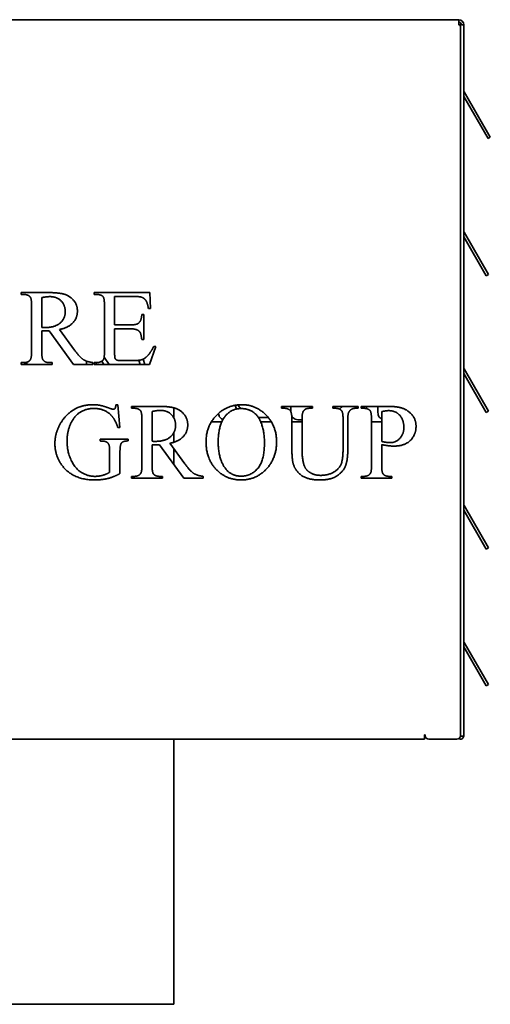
# Model space of a CAD drawing. Header units: millimetres. Extents: x 1093 to 1707, y 705 to 1275.
# Tile 5 of 5: x 1576 to 1707, y 932 to 1206. Entities that reach past the tile are written whole.
import ezdxf

# ---------------------------------------------------------------- set-up
doc = ezdxf.new("R2010")
doc.units = ezdxf.units.MM
doc.header["$LTSCALE"] = 6.666667
doc.layers.add('Krawędzie widoczne(ISO)', color=7, linetype='Continuous', lineweight=35, true_color=0x262659)

msp = doc.modelspace()

# ---------------------------------------------------------------- linework, layer by layer
at = {"layer": 'Krawędzie widoczne(ISO)'}
for p, q in [((1390.81, 1205.68), (1698.01, 1205.68)), ((1698.01, 1205.68), (1698.01, 1204.28)), ((1699.41, 1204.28), (1698.01, 1204.28)), ((1699.41, 1204.28), (1699.41, 1006.56)), ((1698.5, 1203.78), (1698.5, 1006.68)), ((1699.5, 1185.6), (1699.87, 1184.96)), ((1699.41, 1184.36), (1706.16, 1172.66)), ((1706.77, 1173.01), (1699.87, 1184.96)), ((1706.77, 1173.01), (1706.16, 1172.66)), ((1699.41, 1145.36), (1705.66, 1134.52)), ((1706.27, 1134.87), (1699.5, 1146.6)), ((1706.27, 1134.87), (1705.66, 1134.52)), ((1576.56, 1129.83), (1583.83, 1129.83)), ((1576.56, 1129.29), (1576.56, 1129.83)), ((1577.31, 1129.29), (1576.56, 1129.29)), ((1582.25, 1128.43), (1582.25, 1120.11)), ((1596.79, 1129.83), (1612.22, 1129.83)), ((1596.79, 1129.29), (1596.79, 1129.83)), ((1597.49, 1129.29), (1596.79, 1129.29)), ((1607.97, 1128.74), (1602.48, 1128.74)), ((1602.48, 1128.74), (1602.48, 1120.84)), ((1612.22, 1129.83), (1612.43, 1125.44)), ((1579.42, 1113.38), (1579.42, 1126.29)), ((1599.65, 1113.38), (1599.65, 1126.35)), ((1612.43, 1125.44), (1611.86, 1125.44)), ((1610.03, 1123.75), (1610.57, 1123.75)), ((1610.57, 1123.75), (1610.57, 1116.78)), ((1587.22, 1119.57), (1591.37, 1113.83)), ((1602.48, 1120.84), (1606.87, 1120.84)), ((1602.48, 1119.75), (1602.48, 1113.17)), ((1606.87, 1119.75), (1602.48, 1119.75)), ((1582.25, 1119.18), (1582.25, 1113.38)), ((1591.1, 1109.83), (1584.32, 1119.18)), ((1610.57, 1116.78), (1610.03, 1116.78)), ((1613.93, 1114.85), (1612.2, 1109.83)), ((1613.34, 1114.85), (1613.93, 1114.85)), ((1599.58, 1111.88), (1601.01, 1109.83)), ((1610.37, 1111.31), (1610.86, 1109.83)), ((1576.56, 1110.37), (1577.31, 1110.37)), ((1576.56, 1109.83), (1576.56, 1110.37)), ((1585.11, 1109.83), (1576.56, 1109.83)), ((1578.18, 1110.09), (1577.58, 1110.09)), ((1584.32, 1110.37), (1585.11, 1110.37)), ((1585.11, 1110.37), (1585.11, 1109.83)), ((1596.45, 1109.83), (1591.1, 1109.83)), ((1594.69, 1109.83), (1594.69, 1110.76)), ((1596.45, 1110.37), (1596.45, 1109.83)), ((1596.79, 1110.37), (1597.49, 1110.37)), ((1596.79, 1109.83), (1596.79, 1110.37)), ((1612.2, 1109.83), (1596.79, 1109.83)), ((1597.37, 1110.37), (1597.37, 1109.83)), ((1599.53, 1109.83), (1598.89, 1110.74)), ((1604.13, 1110.93), (1607.53, 1110.93)), ((1609.57, 1109.83), (1609.17, 1111)), ((1706.27, 1096.87), (1699.5, 1108.6)), ((1699.41, 1107.36), (1705.66, 1096.52)), ((1602.83, 1098.66), (1603.37, 1098.66)), ((1603.37, 1098.66), (1603.89, 1092.35)), ((1607.19, 1098.2), (1614.46, 1098.2)), ((1607.19, 1097.66), (1607.19, 1098.2)), ((1607.94, 1097.66), (1607.19, 1097.66)), ((1618.91, 1095), (1618.91, 1097.8)), ((1636.35, 1097.46), (1635.99, 1098.5)), ((1648.78, 1098.2), (1657.42, 1098.2)), ((1648.78, 1097.66), (1648.78, 1098.2)), ((1649.53, 1097.66), (1648.78, 1097.66)), ((1651.4, 1098.2), (1651.4, 1097.76)), ((1657.42, 1097.66), (1656.65, 1097.66)), ((1657.42, 1098.2), (1657.42, 1097.66)), ((1663.04, 1097.66), (1663.04, 1098.2)), ((1663.04, 1098.2), (1670.08, 1098.2)), ((1663.79, 1097.66), (1663.04, 1097.66)), ((1665.71, 1098.2), (1664.93, 1097.43)), ((1670.08, 1097.66), (1669.33, 1097.66)), ((1670.08, 1098.2), (1670.08, 1097.66)), ((1670.93, 1098.2), (1678.25, 1098.2)), ((1670.93, 1097.66), (1670.93, 1098.2)), ((1671.68, 1097.66), (1670.93, 1097.66)), ((1672.41, 1097.76), (1672.41, 1098.2)), ((1675.52, 1098.2), (1675.52, 1097.76)), ((1612.88, 1096.79), (1612.88, 1088.48)), ((1642.74, 1095.06), (1645.17, 1095.06)), ((1676.62, 1096.73), (1676.62, 1088.41)), ((1706.27, 1096.87), (1705.66, 1096.52)), ((1603.89, 1092.35), (1603.37, 1092.35)), ((1610.05, 1081.74), (1610.05, 1094.65)), ((1632.22, 1093.86), (1629.31, 1093.86)), ((1646.02, 1093.86), (1643.06, 1093.86)), ((1651.68, 1086.84), (1651.68, 1094.65)), ((1654.51, 1093.86), (1651.68, 1093.86)), ((1653.77, 1094.45), (1654.51, 1094.45)), ((1654.51, 1094.65), (1654.51, 1085.94)), ((1665.9, 1086.56), (1665.9, 1094.65)), ((1667.22, 1094.54), (1667.22, 1086.43)), ((1673.79, 1081.74), (1673.79, 1094.65)), ((1676.62, 1093.86), (1673.79, 1093.86)), ((1618.91, 1088.22), (1618.91, 1090.85)), ((1598.47, 1089.11), (1606.21, 1089.11)), ((1598.47, 1088.57), (1598.47, 1089.11)), ((1606.21, 1088.57), (1605.84, 1088.57)), ((1606.21, 1089.11), (1606.21, 1088.57)), ((1612.88, 1087.55), (1612.88, 1081.74)), ((1621.73, 1078.2), (1614.95, 1087.55)), ((1617.85, 1087.94), (1622, 1082.2)), ((1676.62, 1087.56), (1676.62, 1081.74)), ((1601.1, 1079.85), (1601.1, 1085.63)), ((1603.97, 1085.63), (1603.97, 1079.51)), ((1618.91, 1082.09), (1618.91, 1086.47)), ((1607.19, 1078.74), (1607.94, 1078.74)), ((1607.19, 1078.2), (1607.19, 1078.74)), ((1614.95, 1078.74), (1615.74, 1078.74)), ((1615.74, 1078.74), (1615.74, 1078.2)), ((1627.08, 1078.74), (1627.08, 1078.2)), ((1670.93, 1078.74), (1671.68, 1078.74)), ((1670.93, 1078.2), (1670.93, 1078.74)), ((1678.71, 1078.74), (1679.48, 1078.74)), ((1679.48, 1078.74), (1679.48, 1078.2)), ((1615.74, 1078.2), (1607.19, 1078.2)), ((1627.08, 1078.2), (1621.73, 1078.2)), ((1679.48, 1078.2), (1670.93, 1078.2)), ((1706.27, 1058.87), (1699.5, 1070.6)), ((1699.41, 1069.36), (1705.66, 1058.52)), ((1706.27, 1058.87), (1705.66, 1058.52)), ((1706.27, 1020.87), (1699.5, 1032.6)), ((1699.41, 1031.36), (1705.66, 1020.52)), ((1706.27, 1020.87), (1705.66, 1020.52)), ((1688.5, 1005.68), (1390.81, 1005.68)), ((1618.91, 931.98), (1618.91, 1005.68)), ((1688.5, 1006.56), (1688.5, 1006.91)), ((1688.5, 1006.91), (1688.7, 1006.91)), ((1688.5, 1006.56), (1688.5, 1005.68)), ((1688.7, 1006.91), (1688.7, 1006.68)), ((1697.5, 1005.68), (1689.7, 1005.68)), ((1699.41, 1006.56), (1698.49, 1006.56)), ((1389.41, 931.98), (1618.91, 931.98))]:
    msp.add_line(p, q, dxfattribs=at)
for centre, radius, start, end in [((1698.01, 1204.28), 1.4, 0, 90), ((1698.01, 1204.28), 0.7, 0, 90), ((1698, 1203.78), 0.5, 0, 88.6096), ((1700.11, 1185.95), 0.7, 180, 210), ((1700.11, 1146.95), 0.7, 180, 195), ((1700.11, 1108.95), 0.7, 180, 195), ((1700.11, 1070.95), 0.7, 180, 195), ((1700.11, 1032.95), 0.7, 180, 195), ((1689.7, 1006.68), 1, 180, 270), ((1697.5, 1006.68), 1, 270, 0), ((1698.53, 1006.56), 0.875, 235.1757, 0), ((1698.53, 1006.56), 0.175, 243.6533, 0)]:
    msp.add_arc(centre, radius, start, end, dxfattribs=at)
for centre in [(1700.1, 1146.95), (1700.1, 1108.95), (1700.1, 1070.95), (1700.1, 1032.95)]:
    msp.add_ellipse(centre, major_axis=(0.181, -0.672), ratio=0.994403, start_param=4.71184, end_param=4.975058, dxfattribs=at)
for points, degree in [([(1579.01, 1128.64), (1578.44, 1129.29), (1577.31, 1129.29)], 2), ([(1579.42, 1126.29), (1579.42, 1128.18), (1579.01, 1128.64)], 2), ([(1584.54, 1128.7), (1583.69, 1128.7), (1582.25, 1128.43)], 2), ([(1583.83, 1129.83), (1587.02, 1129.83), (1590.04, 1128.9), (1592.15, 1126.42), (1592.15, 1124.68)], 2), ([(1588.77, 1124.49), (1588.77, 1126.37), (1586.45, 1128.7), (1584.54, 1128.7)], 2), ([(1599.27, 1128.7), (1598.74, 1129.29), (1597.49, 1129.29)], 2), ([(1599.65, 1126.35), (1599.65, 1128.26), (1599.27, 1128.7)], 2), ([(1610.06, 1128.51), (1609.47, 1128.74), (1607.97, 1128.74)], 2), ([(1611.86, 1125.44), (1611.55, 1127.02), (1610.79, 1128.2), (1610.06, 1128.51)], 2), ([(1583.07, 1120.09), (1585.89, 1120.09), (1588.77, 1122.58), (1588.77, 1124.49)], 2), ([(1592.15, 1124.68), (1592.15, 1122.84), (1589.75, 1120.13), (1587.22, 1119.57)], 2), ([(1609.16, 1121.37), (1609.94, 1122.04), (1610.03, 1123.75)], 2), ([(1582.25, 1120.11), (1582.53, 1120.11), (1582.93, 1120.09), (1583.07, 1120.09)], 2), ([(1606.87, 1120.84), (1608.59, 1120.84), (1609.16, 1121.37)], 2), ([(1609.62, 1118.64), (1609.34, 1119.16), (1608.13, 1119.75), (1606.87, 1119.75)], 2), ([(1583.11, 1119.15), (1582.92, 1119.15), (1582.48, 1119.16), (1582.25, 1119.18)], 2), ([(1584.32, 1119.18), (1583.57, 1119.15), (1583.11, 1119.15)], 2), ([(1610.03, 1116.78), (1609.81, 1118.23), (1609.62, 1118.64)], 2), ([(1611.46, 1112.09), (1612.38, 1113), (1613.34, 1114.85)], 2), ([(1579.11, 1111.2), (1579.42, 1111.66), (1579.42, 1113.38)], 2), ([(1582.25, 1113.38), (1582.25, 1111.48), (1582.66, 1111.02)], 2), ([(1591.37, 1113.83), (1592.79, 1111.86), (1594.81, 1110.55), (1596.45, 1110.37)], 2), ([(1598.83, 1110.71), (1599.31, 1110.96), (1599.65, 1111.91), (1599.65, 1113.38)], 2), ([(1602.48, 1113.17), (1602.48, 1111.84), (1602.71, 1111.27), (1603.31, 1110.93), (1604.13, 1110.93)], 2), ([(1607.53, 1110.93), (1609.23, 1110.93), (1610.76, 1111.4), (1611.46, 1112.09)], 2), ([(1577.31, 1110.37), (1578.57, 1110.37), (1579.11, 1111.2)], 2), ([(1577.58, 1110.09), (1577.55, 1110.18), (1577.51, 1110.28), (1577.48, 1110.37)], 3), ([(1578.12, 1110.48), (1578.14, 1110.35), (1578.16, 1110.22), (1578.18, 1110.09)], 3), ([(1582.66, 1111.02), (1583.21, 1110.37), (1584.32, 1110.37)], 2), ([(1597.49, 1110.37), (1598.21, 1110.37), (1598.83, 1110.71)], 2), ([(1596.77, 1097.61), (1592.94, 1097.61), (1590.95, 1094.59)], 2), ([(1591.29, 1097.37), (1593.5, 1098.66), (1596.49, 1098.66)], 2), ([(1596.49, 1098.66), (1597.58, 1098.66), (1599.36, 1098.3), (1601, 1097.69)], 2), ([(1601.34, 1095.89), (1599.56, 1097.61), (1596.77, 1097.61)], 2), ([(1601, 1097.69), (1601.83, 1097.38), (1602.11, 1097.38)], 2), ([(1602.11, 1097.38), (1602.39, 1097.38), (1602.78, 1097.9), (1602.83, 1098.66)], 2), ([(1609.64, 1097.01), (1609.07, 1097.66), (1607.94, 1097.66)], 2), ([(1614.46, 1098.2), (1617.65, 1098.2), (1620.67, 1097.27), (1622.78, 1094.78), (1622.78, 1093.05)], 2), ([(1631.11, 1096.04), (1633.92, 1098.66), (1637.85, 1098.66)], 2), ([(1637.57, 1097.58), (1634.89, 1097.58), (1633.27, 1095.58)], 2), ([(1642.04, 1095.57), (1640.43, 1097.58), (1637.57, 1097.58)], 2), ([(1637.85, 1098.66), (1641.75, 1098.66), (1647.45, 1092.74), (1647.45, 1088.31)], 2), ([(1651.68, 1094.65), (1651.68, 1096.5), (1650.67, 1097.66), (1649.53, 1097.66)], 2), ([(1651.4, 1097.76), (1651.4, 1097.29), (1651.41, 1096.92), (1651.43, 1096.63)], 3), ([(1656.65, 1097.66), (1655.41, 1097.66), (1654.89, 1096.88)], 2), ([(1665.49, 1097.01), (1664.92, 1097.66), (1663.79, 1097.66)], 2), ([(1669.33, 1097.66), (1668.16, 1097.66), (1667.53, 1096.66)], 2), ([(1673.4, 1097.01), (1672.81, 1097.66), (1671.68, 1097.66)], 2), ([(1672.41, 1097.58), (1672.41, 1097.64), (1672.41, 1097.7), (1672.41, 1097.76)], 3), ([(1678.25, 1098.2), (1680.95, 1098.2), (1684.04, 1097.09), (1686.16, 1094.47), (1686.16, 1092.68)], 2), ([(1587.18, 1092.95), (1588.68, 1095.83), (1591.29, 1097.37)], 2), ([(1603.37, 1092.35), (1602.58, 1094.7), (1601.34, 1095.89)], 2), ([(1610.05, 1094.65), (1610.05, 1096.55), (1609.64, 1097.01)], 2), ([(1615.17, 1097.07), (1614.32, 1097.07), (1612.88, 1096.79)], 2), ([(1619.4, 1092.86), (1619.4, 1094.73), (1617.08, 1097.07), (1615.17, 1097.07)], 2), ([(1627.86, 1088.28), (1627.86, 1093.04), (1631.11, 1096.04)], 2), ([(1633.27, 1095.58), (1631.24, 1093.1), (1631.24, 1088.33)], 2), ([(1644.07, 1087.92), (1644.07, 1093.05), (1642.04, 1095.57)], 2), ([(1642.41, 1095.06), (1642.52, 1095.06), (1642.63, 1095.06), (1642.74, 1095.06)], 3), ([(1654.89, 1096.88), (1654.51, 1096.34), (1654.51, 1094.65)], 2), ([(1665.9, 1094.65), (1665.9, 1096.53), (1665.49, 1097.01)], 2), ([(1667.53, 1096.66), (1667.22, 1096.21), (1667.22, 1094.54)], 2), ([(1673.79, 1094.65), (1673.79, 1096.55), (1673.4, 1097.01)], 2), ([(1678.55, 1097.01), (1677.8, 1097.01), (1676.62, 1096.73)], 2), ([(1682.78, 1092.38), (1682.78, 1093.67), (1681.72, 1095.89), (1679.77, 1097.01), (1678.55, 1097.01)], 2), ([(1585.9, 1087.89), (1585.9, 1090.54), (1587.18, 1092.95)], 2), ([(1590.95, 1094.59), (1589.28, 1092.04), (1589.28, 1088.51)], 2), ([(1613.69, 1088.46), (1616.52, 1088.46), (1619.4, 1090.94), (1619.4, 1092.86)], 2), ([(1622.78, 1093.05), (1622.78, 1091.21), (1620.38, 1088.49), (1617.85, 1087.94)], 2), ([(1679.04, 1088.12), (1680.56, 1088.12), (1682.78, 1090.49), (1682.78, 1092.38)], 2), ([(1686.16, 1092.68), (1686.16, 1090.23), (1682.93, 1087.15), (1679.99, 1087.15)], 2), ([(1588.16, 1081.45), (1585.9, 1084.24), (1585.9, 1087.89)], 2), ([(1589.28, 1088.51), (1589.28, 1085.65), (1591.49, 1080.93), (1595.08, 1078.74), (1596.96, 1078.74)], 2), ([(1601.1, 1085.63), (1601.1, 1087.15), (1600.64, 1088.08), (1599.68, 1088.57), (1598.47, 1088.57)], 2), ([(1604.27, 1087.81), (1603.97, 1087.25), (1603.97, 1085.63)], 2), ([(1605.84, 1088.57), (1604.69, 1088.57), (1604.27, 1087.81)], 2), ([(1612.88, 1088.48), (1613.16, 1088.48), (1613.56, 1088.46), (1613.69, 1088.46)], 2), ([(1613.74, 1087.51), (1613.55, 1087.51), (1613.11, 1087.53), (1612.88, 1087.55)], 2), ([(1614.95, 1087.55), (1614.2, 1087.51), (1613.74, 1087.51)], 2), ([(1637.62, 1077.74), (1633.48, 1077.74), (1627.86, 1083.61), (1627.86, 1088.28)], 2), ([(1631.24, 1088.33), (1631.24, 1083.43), (1633.34, 1080.8)], 2), ([(1637.58, 1078.79), (1640.39, 1078.79), (1644.07, 1083.18), (1644.07, 1087.92)], 2), ([(1647.45, 1088.31), (1647.45, 1083.75), (1641.7, 1077.74), (1637.62, 1077.74)], 2), ([(1652.16, 1081.92), (1651.68, 1083.23), (1651.68, 1086.84)], 2), ([(1676.62, 1088.41), (1677.4, 1088.26), (1678.6, 1088.12), (1679.04, 1088.12)], 2), ([(1679.99, 1087.15), (1679.27, 1087.15), (1677.58, 1087.37), (1676.62, 1087.56)], 2), ([(1654.51, 1085.94), (1654.51, 1084.78), (1654.94, 1081.78), (1656.06, 1080.11), (1658.17, 1079.02), (1659.71, 1079.02)], 2), ([(1667.22, 1086.43), (1667.22, 1083.43), (1666.03, 1080.11), (1662.53, 1077.74), (1659.53, 1077.74)], 2), ([(1659.71, 1079.02), (1661.67, 1079.02), (1664.76, 1080.73), (1665.9, 1083.39), (1665.9, 1086.56)], 2), ([(1596.96, 1077.74), (1591.16, 1077.74), (1588.16, 1081.45)], 2), ([(1609.74, 1079.57), (1610.05, 1080.03), (1610.05, 1081.74)], 2), ([(1612.88, 1081.74), (1612.88, 1079.85), (1613.29, 1079.39)], 2), ([(1622, 1082.2), (1623.42, 1080.23), (1625.44, 1078.92), (1627.08, 1078.74)], 2), ([(1659.53, 1077.74), (1656.26, 1077.74), (1652.86, 1080.01), (1652.16, 1081.92)], 2), ([(1673.5, 1079.57), (1673.79, 1080.03), (1673.79, 1081.74)], 2), ([(1676.62, 1081.74), (1676.62, 1079.85), (1677.03, 1079.39)], 2), ([(1596.96, 1078.74), (1598.07, 1078.74), (1600.13, 1079.29), (1601.1, 1079.85)], 2), ([(1603.97, 1079.51), (1602.27, 1078.59), (1598.97, 1077.74), (1596.96, 1077.74)], 2), ([(1607.94, 1078.74), (1609.2, 1078.74), (1609.74, 1079.57)], 2), ([(1613.29, 1079.39), (1613.84, 1078.74), (1614.95, 1078.74)], 2), ([(1633.34, 1080.8), (1634.94, 1078.79), (1637.58, 1078.79)], 2), ([(1671.68, 1078.74), (1672.96, 1078.74), (1673.5, 1079.57)], 2), ([(1677.03, 1079.39), (1677.58, 1078.74), (1678.71, 1078.74)], 2)]:
    msp.add_open_spline(points, degree=degree, dxfattribs=at)
for points, knots in [([(1636.76, 1098.6), (1636.96, 1098.26), (1637.17, 1097.92), (1637.39, 1097.59), (1637.4, 1097.58), (1637.4, 1097.58)], [0.0865814, 0.0865814, 0.0865814, 0.0865814, 0.2031548, 0.2031548, 0.2059537, 0.2059537, 0.2059537, 0.2059537]), ([(1675.52, 1097.76), (1675.52, 1097.25), (1675.54, 1096.64), (1675.65, 1095.95), (1675.69, 1095.76), (1675.79, 1095.46), (1675.84, 1095.34), (1675.92, 1095.24)], [0, 0, 0, 0, 0.1525243, 0.1525243, 0.2056656, 0.2056656, 0.2462985, 0.2462985, 0.2462985, 0.2462985]), ([(1631.33, 1096.24), (1631.34, 1096.2), (1631.34, 1096.17), (1631.38, 1095.95), (1631.42, 1095.76), (1631.52, 1095.46), (1631.57, 1095.34), (1631.65, 1095.24)], [0.1413983, 0.1413983, 0.1413983, 0.1413983, 0.1525243, 0.1525243, 0.2056656, 0.2056656, 0.2462985, 0.2462985, 0.2462985, 0.2462985]), ([(1631.65, 1095.24), (1631.8, 1095.05), (1631.98, 1094.89), (1632.31, 1094.7), (1632.45, 1094.64), (1632.59, 1094.59)], [0, 0, 0, 0, 0.0726241, 0.0726241, 0.1174175, 0.1174175, 0.1174175, 0.1174175]), ([(1651.66, 1095.46), (1651.71, 1095.35), (1651.78, 1095.25), (1651.99, 1095.02), (1652.13, 1094.91), (1652.3, 1094.83)], [0.5917384, 0.5917384, 0.5917384, 0.5917384, 0.8886388, 0.8886388, 1.3345062, 1.3345062, 1.3345062, 1.3345062]), ([(1652.3, 1094.83), (1652.52, 1094.7), (1652.76, 1094.61), (1653.26, 1094.48), (1653.51, 1094.45), (1653.77, 1094.45)], [0, 0, 0, 0, 0.077038, 0.077038, 0.1545794, 0.1545794, 0.1545794, 0.1545794]), ([(1675.92, 1095.24), (1676.06, 1095.05), (1676.24, 1094.89), (1676.51, 1094.74), (1676.56, 1094.71), (1676.62, 1094.69)], [0, 0, 0, 0, 0.07262414, 0.07262414, 0.09118112, 0.09118112, 0.09118112, 0.09118112])]:
    msp.add_open_spline(points, degree=3, knots=knots, dxfattribs=at)

doc.saveas('drawing.dxf')
